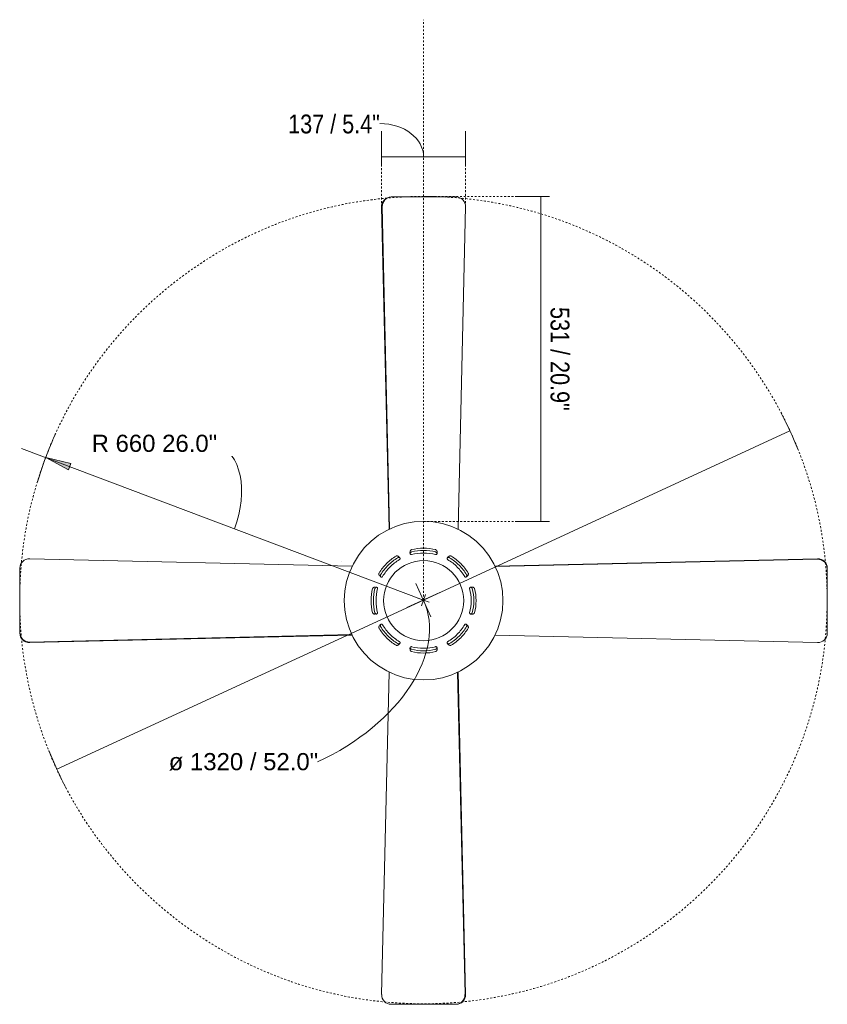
# Model space of a CAD drawing. Header units: millimetres. Extents: x 5694 to 11342, y -2899 to 7544.
# Tile 4 of 4: x 10021 to 11342, y 5934 to 7544. Entities that reach past the tile are written whole.
import ezdxf

# ---------------------------------------------------------------- set-up
doc = ezdxf.new("R2010")
doc.units = ezdxf.units.MM
doc.linetypes.add('Dash', pattern=[6, 3, -3])
doc.linetypes.add('Punto', pattern=[4.7625, 0, -4.7625])
for name, color, linetype, lineweight in [('Aparatos eléctricos', 7, 'Continuous', 9), ('Cotas', 7, 'Continuous', 9), ('Cotas-14', 7, 'Continuous', 9), ('Lighthing Fixture Detail Wide Black', 7, 'Continuous', 20)]:
    doc.layers.add(name, color=color, linetype=linetype, lineweight=lineweight)
doc.layers.add('Lighthing Fixture Dim Grey Dash', color=7, linetype='Dash', lineweight=9, true_color=0xd2d2d2)
doc.layers.add('Ligthing Fixture ADD', color=7, linetype='Punto', lineweight=9, true_color=0xffffff)
doc.styles.add('Arial', font='arial.ttf', dxfattribs={"height": 28})
doc.styles.add('Arial Narrow', font='ARIALN.TTF', dxfattribs={"height": 30.8})
doc.dimstyles.new('Diameter_-_3mm_Arial', dxfattribs={"dimscale": 304.8, "dimtxt": 28.567263, "dimasz": 0, "dimexe": 0.110236, "dimexo": 0, "dimgap": 0.068898, "dimtad": 3, "dimjust": 3, "dimtih": 1, "dimtoh": 1, "dimdec": 0, "dimzin": 0, "dimdsep": 46, "dimtxsty": 'Arial', "dimblk1": 'NONE', "dimblk2": 'NONE', "dimsah": 1, "dimcen": 0.09, "dimadec": 0, "dimazin": 0, "dimtfac": 1, "dimtdec": 4, "dimtix": 1, "dimtmove": 0, "dimatfit": 2, "dimfxl": 1, "dimtvp": 1, "dimtolj": 1, "dimtzin": 0, "dimarcsym": 2})
doc.dimstyles.new('FARO_-_2_2mm_Arial_Narrow_mm_Inch_Right', dxfattribs={"dimscale": 304.8, "dimtxt": 31.521674, "dimasz": 0, "dimexe": 0.137795, "dimexo": 0.0625, "dimgap": 0.022966, "dimtad": 1, "dimdec": 0, "dimzin": 0, "dimdsep": 46, "dimtxsty": 'Arial Narrow', "dimblk1": 'NONE', "dimblk2": 'NONE', "dimsah": 1, "dimcen": 0.09, "dimadec": 0, "dimazin": 0, "dimtfac": 1, "dimtdec": 4, "dimtix": 1, "dimtmove": 0, "dimatfit": 3, "dimfxl": 0.045932, "dimfxlon": 1, "dimtvp": 1, "dimtolj": 1, "dimtzin": 0, "dimarcsym": 2})
doc.dimstyles.new('FARO_-_2_2mm_Arial_Narrow_mm_Inch_Right_1', dxfattribs={"dimscale": 304.8, "dimtxt": 31.521674, "dimasz": 0, "dimexe": 0.137795, "dimexo": 0.0625, "dimgap": 0.022966, "dimtad": 1, "dimdec": 0, "dimzin": 0, "dimdsep": 46, "dimtxsty": 'Arial Narrow', "dimblk1": 'NONE', "dimblk2": 'NONE', "dimsah": 1, "dimcen": 0.09, "dimadec": 0, "dimazin": 0, "dimtfac": 1, "dimtdec": 4, "dimtix": 1, "dimtmove": 1, "dimatfit": 3, "dimfxl": 0.045932, "dimfxlon": 1, "dimtvp": 1, "dimtolj": 1, "dimtzin": 0, "dimarcsym": 2})
doc.dimstyles.new('Radial_-_3mm_Arial', dxfattribs={"dimscale": 304.8, "dimtxt": 28.567263, "dimasz": 0.137795, "dimexe": 0.137795, "dimexo": 0, "dimgap": 0.080381, "dimtad": 3, "dimjust": 3, "dimtih": 1, "dimtoh": 1, "dimdec": 0, "dimzin": 0, "dimdsep": 46, "dimtxsty": 'Arial', "dimsah": 1, "dimcen": 0.09, "dimdle": 0.137795, "dimadec": 0, "dimazin": 0, "dimtfac": 1, "dimtdec": 4, "dimtix": 1, "dimtmove": 0, "dimatfit": 2, "dimfxl": 1, "dimtvp": 1, "dimtfill": 1, "dimtolj": 1, "dimtzin": 0, "dimarcsym": 2})

# ---------------------------------------------------------------- blocks, each defined once
blk = doc.blocks.new('33292 - 33292 MALLORCA Matt nickel ceiling fan-543818-Planta_PDF')
at = {"layer": 'Aparatos eléctricos'}
for p, q in [((-56.3, 116.9), (-68.6, 644)), ((-53.2, 660), (52.3, 660)), ((52.3, 660), (52.8, 660)), ((52.8, 660), (53.2, 660)), ((67.7, 644), (55.6, 117.1)), ((56.1, 116.9), (68.2, 644)), ((68.2, 644), (56.1, 116.9)), ((56.5, 116.7), (68.6, 644)), ((-116.7, 56.5), (-644, 68.6)), ((-116.9, 56.1), (-644, 68.2)), ((-644, 68.2), (-116.9, 56.1)), ((-644, 67.7), (-117.2, 55.6)), ((116.8, 56.3), (644, 68.6)), ((-660, 52.8), (-660, 53.2)), ((-660, 52.3), (-660, 52.8)), ((-660, -53.2), (-660, 52.3)), ((660, 53.2), (660, -52.3)), ((-116.8, -56.3), (-644, -68.6)), ((116.7, -56.5), (644, -68.6)), ((116.9, -56.1), (644, -68.2)), ((644, -68.2), (116.9, -56.1)), ((644, -67.7), (117.2, -55.6)), ((660, -52.3), (660, -52.8)), ((660, -52.8), (660, -53.2)), ((-56.5, -116.7), (-68.6, -644)), ((-56.1, -116.9), (-68.2, -644)), ((-68.2, -644), (-56.1, -116.9)), ((-67.7, -644), (-55.6, -117.1)), ((56.3, -116.9), (68.6, -644)), ((-52.8, -660), (-53.2, -660)), ((-52.3, -660), (-52.8, -660)), ((53.2, -660), (-52.3, -660))]:
    blk.add_line(p, q, dxfattribs=at)
at = {"layer": 'Aparatos eléctricos', "flags": 128}
for points in [[(0, -129.7), (-15.6, -128.8), (-31, -126), (-46, -121.3), (-60.3, -114.9), (-73.7, -106.8), (-86, -97.1), (-97.1, -86.1), (-106.7, -73.7), (-114.9, -60.3), (-121.3, -46.1), (-126, -31.1), (-128.8, -15.7), (-129.7, -0.1), (-128.8, 15.6), (-126, 31), (-121.3, 45.9), (-114.9, 60.2), (-106.8, 73.6), (-97.2, 85.9), (-86.1, 97), (-73.8, 106.7), (-60.4, 114.8), (-46.1, 121.3), (-31.2, 125.9), (-15.8, 128.8), (-0.2, 129.7), (0, 129.7)], [(0, 129.7), (15.6, 128.8), (31, 126), (46, 121.3), (60.3, 114.9), (73.7, 106.8), (86, 97.1), (97.1, 86.1), (106.7, 73.7), (114.9, 60.3), (121.3, 46.1), (126, 31.1), (128.8, 15.7), (129.7, 0.1), (128.8, -15.6), (126, -31), (121.3, -45.9), (114.9, -60.2), (106.8, -73.6), (97.2, -85.9), (86.1, -97), (73.8, -106.7), (60.4, -114.8), (46.1, -121.3), (31.2, -125.9), (15.8, -128.8), (0.2, -129.7), (0, -129.7)]]:
    blk.add_lwpolyline(points, dxfattribs=at)
at = {"layer": 'Aparatos eléctricos'}
for radius, start, end in [(85.7, 90, 103.3008), (82, 90, 103.9037), (85.7, 76.6992, 90), (82, 76.0963, 90), (85.7, 121.6992, 135), (82, 121.0963, 135), (77.8, 120.3253, 135), (77.8, 90, 104.6747), (77.8, 75.3253, 90), (77.8, 45, 59.6747), (82, 45, 58.9037), (85.7, 45, 58.3008), (85.7, 135, 148.3008), (82, 135, 148.9037), (77.8, 135, 149.6747), (77.8, 30.3253, 45), (82, 31.0963, 45), (85.7, 31.6992, 45), (85.7, 166.6992, 180), (82, 166.0963, 180), (77.8, 165.3253, 180), (77.8, 0, 14.6747), (82, 0, 13.9037), (85.7, 0, 13.3008), (85.7, 180, 193.3008), (82, 180, 193.9037), (77.8, 180, 194.6747), (77.8, 345.3253, 0), (82, 346.0963, 360), (85.7, 346.6992, 0), (85.7, 211.6992, 225), (82, 211.0963, 225), (77.8, 210.3253, 225), (77.8, 315, 329.6747), (82, 315, 328.9037), (85.7, 315, 328.3008), (85.7, 225, 238.3008), (82, 225, 238.9037), (77.8, 225, 239.6747), (77.8, 300.3253, 315), (82, 301.0963, 315), (85.7, 301.6992, 315), (77.8, 255.3253, 270), (82, 256.0963, 270), (77.8, 270, 284.6747), (82, 270, 283.9037), (85.7, 256.6992, 270), (85.7, 270, 283.3008)]:
    blk.add_arc((0, 0), radius, start, end, dxfattribs=at)
for centre, major_axis, start_param, end_param in [((-53.2, 644.4), (0, 15.6), 0, 1.594528), ((52.3, 644.4), (0, 15.6), 4.689096, 6.283185), ((52.8, 644.4), (0, 15.6), 4.689096, 6.283185), ((52.8, 644.4), (0, 15.6), 4.689096, 6.283185), ((53.2, 644.4), (0, 15.6), 4.689096, 6.283185), ((-644.4, 53.2), (15.6, 0), 1.547504, 3.141593), ((-644.4, 52.8), (15.6, 0), 1.547504, 3.141593), ((-644.4, 52.8), (15.6, 0), 1.547504, 3.141593), ((-644.4, 52.3), (15.6, 0), 1.547504, 3.141593), ((644.4, 53.2), (15.6, 0), 0, 1.594528), ((-644.4, -53.2), (15.6, 0), 3.141593, 4.736121), ((644.4, -52.3), (15.6, 0), 4.689096, 6.283185), ((644.4, -52.8), (15.6, 0), 4.689096, 6.283185), ((644.4, -52.8), (15.6, 0), 4.689096, 6.283185), ((644.4, -53.2), (15.6, 0), 4.689096, 6.283185), ((-53.2, -644.4), (0, 15.6), 1.547504, 3.141593), ((-52.8, -644.4), (0, 15.6), 1.547504, 3.141593), ((-52.8, -644.4), (0, 15.6), 1.547504, 3.141593), ((-52.3, -644.4), (0, 15.6), 1.547504, 3.141593), ((53.2, -644.4), (0, 15.6), 3.141593, 4.736121)]:
    blk.add_ellipse(centre, major_axis=major_axis, ratio=0.984808, start_param=start_param, end_param=end_param, dxfattribs=at)
for points, knots in [([(-19.7, 83.4), (-19.9, 83.3), (-20.2, 83.1), (-20.5, 82.9), (-20.7, 82.8), (-20.8, 82.7), (-20.9, 82.6), (-21.1, 82.4), (-21.2, 82.2), (-21.4, 82), (-21.5, 81.8), (-21.5, 81.7), (-21.6, 81.6), (-21.7, 81.4), (-21.8, 81.2), (-21.9, 80.9), (-22, 80.6), (-22.1, 80.3), (-22.1, 80.1), (-22.2, 79.8), (-22.2, 79.6), (-22.2, 79.5)], [-1, -1, -1, -1, -0.9444444, -0.9166667, -0.9027778, -0.8888889, -0.875, -0.8611111, -0.8333333, -0.8055556, -0.7916667, -0.7777778, -0.7638889, -0.75, -0.7222222, -0.6944444, -0.6666667, -0.6388889, -0.6111111, -0.5833333, -0.5555556, -0.5555556, -0.5555556, -0.5555556]), ([(22.2, 79.5), (22.2, 79.6), (22.2, 79.8), (22.1, 80.1), (22.1, 80.3), (22, 80.6), (21.9, 80.9), (21.8, 81.2), (21.7, 81.4), (21.6, 81.6), (21.5, 81.7), (21.5, 81.8), (21.4, 82), (21.2, 82.2), (21.1, 82.4), (20.9, 82.6), (20.8, 82.7), (20.7, 82.8), (20.5, 82.9), (20.2, 83.1), (19.9, 83.3), (19.7, 83.4)], [-0.4444444, -0.4444444, -0.4444444, -0.4444444, -0.4166667, -0.3888889, -0.3611111, -0.3333333, -0.3055556, -0.2777778, -0.25, -0.2361111, -0.2222222, -0.2083333, -0.1944444, -0.1666667, -0.1388889, -0.125, -0.1111111, -0.0972222, -0.0833333, -0.0555556, 0, 0, 0, 0]), ([(-40.5, 71.9), (-40.6, 72), (-40.7, 72.1), (-41, 72.3), (-41.2, 72.4), (-41.5, 72.6), (-41.7, 72.7), (-42, 72.8), (-42.2, 72.9), (-42.4, 73), (-42.6, 73), (-42.7, 73), (-42.9, 73.1), (-43.1, 73.1), (-43.4, 73.2), (-43.6, 73.2), (-43.8, 73.2), (-43.9, 73.2), (-44.1, 73.2), (-44.5, 73.1), (-44.8, 73), (-45, 72.9)], [-0.4444444, -0.4444444, -0.4444444, -0.4444444, -0.4166667, -0.3888889, -0.3611111, -0.3333333, -0.3055556, -0.2777778, -0.25, -0.2361111, -0.2222222, -0.2083333, -0.1944444, -0.1666667, -0.1388889, -0.125, -0.1111111, -0.0972222, -0.0833333, -0.0555556, 0, 0, 0, 0]), ([(-38.8, 69.9), (-38.9, 69.9), (-39.1, 70), (-39.3, 70.1), (-39.6, 70.2), (-39.7, 70.3), (-39.9, 70.3), (-40, 70.4), (-40.2, 70.4), (-40.5, 70.5), (-40.7, 70.5), (-40.9, 70.5), (-41.1, 70.5), (-41.3, 70.5), (-41.5, 70.5), (-41.8, 70.4), (-42.1, 70.3), (-42.4, 70.2)], [0.6666667, 0.6666667, 0.6666667, 0.6666667, 0.6944444, 0.7222222, 0.75, 0.7638889, 0.7777778, 0.7916667, 0.8055556, 0.8333333, 0.8611111, 0.875, 0.8888889, 0.9027778, 0.9166667, 0.9444444, 1, 1, 1, 1]), ([(-39.3, 67.1), (-39.2, 67.2), (-39, 67.4), (-38.8, 67.6), (-38.6, 67.9), (-38.5, 68.1), (-38.5, 68.3), (-38.4, 68.5), (-38.4, 68.7), (-38.5, 69), (-38.5, 69.1), (-38.5, 69.3), (-38.6, 69.4), (-38.6, 69.6), (-38.7, 69.8), (-38.8, 70), (-38.9, 70.2), (-39, 70.3), (-39.1, 70.4), (-39.2, 70.6), (-39.3, 70.8), (-39.5, 71), (-39.7, 71.2), (-39.8, 71.3), (-39.9, 71.4)], [-1, -1, -1, -1, -0.9722222, -0.9444444, -0.9166667, -0.8958333, -0.875, -0.8611111, -0.8333333, -0.8055556, -0.7916667, -0.7777778, -0.7638889, -0.75, -0.7222222, -0.6944444, -0.6805556, -0.6666667, -0.6527778, -0.6388889, -0.6111111, -0.5833333, -0.5555556, -0.5277778, -0.5277778, -0.5277778, -0.5277778]), ([(-22.3, 78.7), (-22.3, 78.6), (-22.3, 78.4), (-22.3, 78.1), (-22.2, 77.8), (-22.2, 77.6), (-22.2, 77.4), (-22.1, 77.3), (-22.1, 77.1), (-22, 77), (-22, 76.7), (-21.9, 76.5), (-21.8, 76.4), (-21.7, 76.2), (-21.7, 76.1), (-21.5, 76), (-21.4, 75.8), (-21.2, 75.6), (-21.1, 75.5), (-20.9, 75.4), (-20.7, 75.3), (-20.4, 75.2), (-20.1, 75.2), (-19.8, 75.2), (-19.7, 75.3)], [-0.4722222, -0.4722222, -0.4722222, -0.4722222, -0.4444444, -0.4166667, -0.3888889, -0.3611111, -0.3472222, -0.3333333, -0.3194444, -0.3055556, -0.2777778, -0.25, -0.2361111, -0.2222222, -0.2083333, -0.1944444, -0.1666667, -0.1388889, -0.125, -0.1041667, -0.0833333, -0.0555556, -0.0277778, 0, 0, 0, 0]), ([(-19.7, 79.6), (-19.9, 79.5), (-20.2, 79.4), (-20.5, 79.2), (-20.7, 79), (-20.8, 78.9), (-20.9, 78.8), (-21.1, 78.7), (-21.2, 78.5), (-21.4, 78.2), (-21.5, 78.1), (-21.5, 77.9), (-21.6, 77.8), (-21.7, 77.6), (-21.8, 77.4), (-21.9, 77.1), (-22, 76.9), (-22, 76.9)], [0, 0, 0, 0, 0.0555556, 0.0833333, 0.0972222, 0.1111111, 0.125, 0.1388889, 0.1666667, 0.1944444, 0.2083333, 0.2222222, 0.2361111, 0.25, 0.2777778, 0.3055556, 0.3333333, 0.3333333, 0.3333333, 0.3333333]), ([(22, 76.9), (22, 76.9), (21.9, 77.1), (21.8, 77.4), (21.7, 77.6), (21.6, 77.8), (21.5, 77.9), (21.5, 78.1), (21.4, 78.2), (21.2, 78.5), (21.1, 78.7), (20.9, 78.8), (20.8, 78.9), (20.7, 79), (20.5, 79.2), (20.2, 79.4), (19.9, 79.5), (19.7, 79.6)], [0.6666667, 0.6666667, 0.6666667, 0.6666667, 0.6944444, 0.7222222, 0.75, 0.7638889, 0.7777778, 0.7916667, 0.8055556, 0.8333333, 0.8611111, 0.875, 0.8888889, 0.9027778, 0.9166667, 0.9444444, 1, 1, 1, 1]), ([(19.7, 75.3), (19.8, 75.2), (20.1, 75.2), (20.4, 75.2), (20.7, 75.3), (20.9, 75.4), (21.1, 75.5), (21.2, 75.6), (21.4, 75.8), (21.5, 76), (21.7, 76.1), (21.7, 76.2), (21.8, 76.4), (21.9, 76.5), (22, 76.7), (22, 77), (22.1, 77.1), (22.1, 77.3), (22.2, 77.4), (22.2, 77.6), (22.2, 77.8), (22.3, 78.1), (22.3, 78.4), (22.3, 78.6), (22.3, 78.7)], [-1, -1, -1, -1, -0.9722222, -0.9444444, -0.9166667, -0.8958333, -0.875, -0.8611111, -0.8333333, -0.8055556, -0.7916667, -0.7777778, -0.7638889, -0.75, -0.7222222, -0.6944444, -0.6805556, -0.6666667, -0.6527778, -0.6388889, -0.6111111, -0.5833333, -0.5555556, -0.5277778, -0.5277778, -0.5277778, -0.5277778]), ([(39.9, 71.4), (39.8, 71.3), (39.7, 71.2), (39.5, 71), (39.3, 70.8), (39.2, 70.6), (39.1, 70.4), (39, 70.3), (38.9, 70.2), (38.8, 70), (38.7, 69.8), (38.6, 69.6), (38.6, 69.4), (38.5, 69.3), (38.5, 69.1), (38.5, 69), (38.4, 68.7), (38.4, 68.5), (38.5, 68.3), (38.5, 68.1), (38.6, 67.9), (38.8, 67.6), (39, 67.4), (39.2, 67.2), (39.3, 67.1)], [-0.4722222, -0.4722222, -0.4722222, -0.4722222, -0.4444444, -0.4166667, -0.3888889, -0.3611111, -0.3472222, -0.3333333, -0.3194444, -0.3055556, -0.2777778, -0.25, -0.2361111, -0.2222222, -0.2083333, -0.1944444, -0.1666667, -0.1388889, -0.125, -0.1041667, -0.0833333, -0.0555556, -0.0277778, 0, 0, 0, 0]), ([(42.4, 70.2), (42.1, 70.3), (41.8, 70.4), (41.5, 70.5), (41.3, 70.5), (41.1, 70.5), (40.9, 70.5), (40.7, 70.5), (40.5, 70.5), (40.2, 70.4), (40, 70.4), (39.9, 70.3), (39.7, 70.3), (39.6, 70.2), (39.3, 70.1), (39.1, 70), (38.9, 69.9), (38.8, 69.9)], [0, 0, 0, 0, 0.0555556, 0.0833333, 0.0972222, 0.1111111, 0.125, 0.1388889, 0.1666667, 0.1944444, 0.2083333, 0.2222222, 0.2361111, 0.25, 0.2777778, 0.3055556, 0.3333333, 0.3333333, 0.3333333, 0.3333333]), ([(45, 72.9), (44.8, 73), (44.5, 73.1), (44.1, 73.2), (43.9, 73.2), (43.8, 73.2), (43.6, 73.2), (43.4, 73.2), (43.1, 73.1), (42.9, 73.1), (42.7, 73), (42.6, 73), (42.4, 73), (42.2, 72.9), (42, 72.8), (41.7, 72.7), (41.5, 72.6), (41.2, 72.4), (41, 72.3), (40.7, 72.1), (40.6, 72), (40.5, 71.9)], [-1, -1, -1, -1, -0.9444444, -0.9166667, -0.9027778, -0.8888889, -0.875, -0.8611111, -0.8333333, -0.8055556, -0.7916667, -0.7777778, -0.7638889, -0.75, -0.7222222, -0.6944444, -0.6666667, -0.6388889, -0.6111111, -0.5833333, -0.5555556, -0.5555556, -0.5555556, -0.5555556]), ([(-72.9, 45), (-73, 44.8), (-73.1, 44.5), (-73.2, 44.1), (-73.2, 43.9), (-73.2, 43.8), (-73.2, 43.6), (-73.2, 43.4), (-73.1, 43.1), (-73.1, 42.9), (-73, 42.7), (-73, 42.6), (-73, 42.4), (-72.9, 42.2), (-72.8, 42), (-72.7, 41.7), (-72.6, 41.5), (-72.4, 41.2), (-72.3, 41), (-72.1, 40.7), (-72, 40.6), (-71.9, 40.5)], [-1, -1, -1, -1, -0.9444444, -0.9166667, -0.9027778, -0.8888889, -0.875, -0.8611111, -0.8333333, -0.8055556, -0.7916667, -0.7777778, -0.7638889, -0.75, -0.7222222, -0.6944444, -0.6666667, -0.6388889, -0.6111111, -0.5833333, -0.5555556, -0.5555556, -0.5555556, -0.5555556]), ([(-71.4, 39.9), (-71.3, 39.8), (-71.2, 39.7), (-71, 39.5), (-70.8, 39.3), (-70.6, 39.2), (-70.4, 39.1), (-70.3, 39), (-70.2, 38.9), (-70, 38.8), (-69.8, 38.7), (-69.6, 38.6), (-69.4, 38.6), (-69.3, 38.5), (-69.1, 38.5), (-69, 38.5), (-68.7, 38.4), (-68.5, 38.4), (-68.3, 38.5), (-68.1, 38.5), (-67.9, 38.6), (-67.6, 38.8), (-67.4, 39), (-67.2, 39.2), (-67.1, 39.3)], [-0.4722222, -0.4722222, -0.4722222, -0.4722222, -0.4444444, -0.4166667, -0.3888889, -0.3611111, -0.3472222, -0.3333333, -0.3194444, -0.3055556, -0.2777778, -0.25, -0.2361111, -0.2222222, -0.2083333, -0.1944444, -0.1666667, -0.1388889, -0.125, -0.1041667, -0.0833333, -0.0555556, -0.0277778, 0, 0, 0, 0]), ([(-70.2, 42.4), (-70.3, 42.1), (-70.4, 41.8), (-70.5, 41.5), (-70.5, 41.3), (-70.5, 41.1), (-70.5, 40.9), (-70.5, 40.7), (-70.5, 40.5), (-70.4, 40.2), (-70.4, 40), (-70.3, 39.9), (-70.3, 39.7), (-70.2, 39.6), (-70.1, 39.3), (-70, 39.1), (-69.9, 38.9), (-69.9, 38.8)], [0, 0, 0, 0, 0.0555556, 0.0833333, 0.0972222, 0.1111111, 0.125, 0.1388889, 0.1666667, 0.1944444, 0.2083333, 0.2222222, 0.2361111, 0.25, 0.2777778, 0.3055556, 0.3333333, 0.3333333, 0.3333333, 0.3333333]), ([(67.1, 39.3), (67.2, 39.2), (67.4, 39), (67.6, 38.8), (67.9, 38.6), (68.1, 38.5), (68.3, 38.5), (68.5, 38.4), (68.7, 38.4), (69, 38.5), (69.1, 38.5), (69.3, 38.5), (69.4, 38.6), (69.6, 38.6), (69.8, 38.7), (70, 38.8), (70.2, 38.9), (70.3, 39), (70.4, 39.1), (70.6, 39.2), (70.8, 39.3), (71, 39.5), (71.2, 39.7), (71.3, 39.8), (71.4, 39.9)], [-1, -1, -1, -1, -0.9722222, -0.9444444, -0.9166667, -0.8958333, -0.875, -0.8611111, -0.8333333, -0.8055556, -0.7916667, -0.7777778, -0.7638889, -0.75, -0.7222222, -0.6944444, -0.6805556, -0.6666667, -0.6527778, -0.6388889, -0.6111111, -0.5833333, -0.5555556, -0.5277778, -0.5277778, -0.5277778, -0.5277778]), ([(69.9, 38.8), (69.9, 38.9), (70, 39.1), (70.1, 39.3), (70.2, 39.6), (70.3, 39.7), (70.3, 39.9), (70.4, 40), (70.4, 40.2), (70.5, 40.5), (70.5, 40.7), (70.5, 40.9), (70.5, 41.1), (70.5, 41.3), (70.5, 41.5), (70.4, 41.8), (70.3, 42.1), (70.2, 42.4)], [0.6666667, 0.6666667, 0.6666667, 0.6666667, 0.6944444, 0.7222222, 0.75, 0.7638889, 0.7777778, 0.7916667, 0.8055556, 0.8333333, 0.8611111, 0.875, 0.8888889, 0.9027778, 0.9166667, 0.9444444, 1, 1, 1, 1]), ([(71.9, 40.5), (72, 40.6), (72.1, 40.7), (72.3, 41), (72.4, 41.2), (72.6, 41.5), (72.7, 41.7), (72.8, 42), (72.9, 42.2), (73, 42.4), (73, 42.6), (73, 42.7), (73.1, 42.9), (73.1, 43.1), (73.2, 43.4), (73.2, 43.6), (73.2, 43.8), (73.2, 43.9), (73.2, 44.1), (73.1, 44.5), (73, 44.8), (72.9, 45)], [-0.4444444, -0.4444444, -0.4444444, -0.4444444, -0.4166667, -0.3888889, -0.3611111, -0.3333333, -0.3055556, -0.2777778, -0.25, -0.2361111, -0.2222222, -0.2083333, -0.1944444, -0.1666667, -0.1388889, -0.125, -0.1111111, -0.0972222, -0.0833333, -0.0555556, 0, 0, 0, 0]), ([(-79.5, 22.2), (-79.6, 22.2), (-79.8, 22.2), (-80.1, 22.1), (-80.3, 22.1), (-80.6, 22), (-80.9, 21.9), (-81.2, 21.8), (-81.4, 21.7), (-81.6, 21.6), (-81.7, 21.5), (-81.8, 21.5), (-82, 21.4), (-82.2, 21.2), (-82.4, 21.1), (-82.6, 20.9), (-82.7, 20.8), (-82.8, 20.7), (-82.9, 20.5), (-83.1, 20.2), (-83.3, 19.9), (-83.4, 19.7)], [-0.4444444, -0.4444444, -0.4444444, -0.4444444, -0.4166667, -0.3888889, -0.3611111, -0.3333333, -0.3055556, -0.2777778, -0.25, -0.2361111, -0.2222222, -0.2083333, -0.1944444, -0.1666667, -0.1388889, -0.125, -0.1111111, -0.0972222, -0.0833333, -0.0555556, 0, 0, 0, 0]), ([(-76.9, 22), (-76.9, 22), (-77.1, 21.9), (-77.4, 21.8), (-77.6, 21.7), (-77.8, 21.6), (-77.9, 21.5), (-78.1, 21.5), (-78.2, 21.4), (-78.5, 21.2), (-78.7, 21.1), (-78.8, 20.9), (-78.9, 20.8), (-79, 20.7), (-79.2, 20.5), (-79.4, 20.2), (-79.5, 19.9), (-79.6, 19.7)], [0.6666667, 0.6666667, 0.6666667, 0.6666667, 0.6944444, 0.7222222, 0.75, 0.7638889, 0.7777778, 0.7916667, 0.8055556, 0.8333333, 0.8611111, 0.875, 0.8888889, 0.9027778, 0.9166667, 0.9444444, 1, 1, 1, 1]), ([(-75.3, 19.7), (-75.2, 19.8), (-75.2, 20.1), (-75.2, 20.4), (-75.3, 20.7), (-75.4, 20.9), (-75.5, 21.1), (-75.6, 21.2), (-75.8, 21.4), (-76, 21.5), (-76.1, 21.7), (-76.2, 21.7), (-76.4, 21.8), (-76.5, 21.9), (-76.7, 22), (-77, 22), (-77.1, 22.1), (-77.3, 22.1), (-77.4, 22.2), (-77.6, 22.2), (-77.8, 22.2), (-78.1, 22.3), (-78.4, 22.3), (-78.6, 22.3), (-78.7, 22.3)], [-1, -1, -1, -1, -0.9722222, -0.9444444, -0.9166667, -0.8958333, -0.875, -0.8611111, -0.8333333, -0.8055556, -0.7916667, -0.7777778, -0.7638889, -0.75, -0.7222222, -0.6944444, -0.6805556, -0.6666667, -0.6527778, -0.6388889, -0.6111111, -0.5833333, -0.5555556, -0.5277778, -0.5277778, -0.5277778, -0.5277778]), ([(78.7, 22.3), (78.6, 22.3), (78.4, 22.3), (78.1, 22.3), (77.8, 22.2), (77.6, 22.2), (77.4, 22.2), (77.3, 22.1), (77.1, 22.1), (77, 22), (76.7, 22), (76.5, 21.9), (76.4, 21.8), (76.2, 21.7), (76.1, 21.7), (76, 21.5), (75.8, 21.4), (75.6, 21.2), (75.5, 21.1), (75.4, 20.9), (75.3, 20.7), (75.2, 20.4), (75.2, 20.1), (75.2, 19.8), (75.3, 19.7)], [-0.4722222, -0.4722222, -0.4722222, -0.4722222, -0.4444444, -0.4166667, -0.3888889, -0.3611111, -0.3472222, -0.3333333, -0.3194444, -0.3055556, -0.2777778, -0.25, -0.2361111, -0.2222222, -0.2083333, -0.1944444, -0.1666667, -0.1388889, -0.125, -0.1041667, -0.0833333, -0.0555556, -0.0277778, 0, 0, 0, 0]), ([(79.6, 19.7), (79.5, 19.9), (79.4, 20.2), (79.2, 20.5), (79, 20.7), (78.9, 20.8), (78.8, 20.9), (78.7, 21.1), (78.5, 21.2), (78.2, 21.4), (78.1, 21.5), (77.9, 21.5), (77.8, 21.6), (77.6, 21.7), (77.4, 21.8), (77.1, 21.9), (76.9, 22), (76.9, 22)], [0, 0, 0, 0, 0.0555556, 0.0833333, 0.0972222, 0.1111111, 0.125, 0.1388889, 0.1666667, 0.1944444, 0.2083333, 0.2222222, 0.2361111, 0.25, 0.2777778, 0.3055556, 0.3333333, 0.3333333, 0.3333333, 0.3333333]), ([(83.4, 19.7), (83.3, 19.9), (83.1, 20.2), (82.9, 20.5), (82.8, 20.7), (82.7, 20.8), (82.6, 20.9), (82.4, 21.1), (82.2, 21.2), (82, 21.4), (81.8, 21.5), (81.7, 21.5), (81.6, 21.6), (81.4, 21.7), (81.2, 21.8), (80.9, 21.9), (80.6, 22), (80.3, 22.1), (80.1, 22.1), (79.8, 22.2), (79.6, 22.2), (79.5, 22.2)], [-1, -1, -1, -1, -0.9444444, -0.9166667, -0.9027778, -0.8888889, -0.875, -0.8611111, -0.8333333, -0.8055556, -0.7916667, -0.7777778, -0.7638889, -0.75, -0.7222222, -0.6944444, -0.6666667, -0.6388889, -0.6111111, -0.5833333, -0.5555556, -0.5555556, -0.5555556, -0.5555556]), ([(-83.4, -19.7), (-83.3, -19.9), (-83.1, -20.2), (-82.9, -20.5), (-82.8, -20.7), (-82.7, -20.8), (-82.6, -20.9), (-82.4, -21.1), (-82.2, -21.2), (-82, -21.4), (-81.8, -21.5), (-81.7, -21.5), (-81.6, -21.6), (-81.4, -21.7), (-81.2, -21.8), (-80.9, -21.9), (-80.6, -22), (-80.3, -22.1), (-80.1, -22.1), (-79.8, -22.2), (-79.6, -22.2), (-79.5, -22.2)], [-1, -1, -1, -1, -0.9444444, -0.9166667, -0.9027778, -0.8888889, -0.875, -0.8611111, -0.8333333, -0.8055556, -0.7916667, -0.7777778, -0.7638889, -0.75, -0.7222222, -0.6944444, -0.6666667, -0.6388889, -0.6111111, -0.5833333, -0.5555556, -0.5555556, -0.5555556, -0.5555556]), ([(-79.6, -19.7), (-79.5, -19.9), (-79.4, -20.2), (-79.2, -20.5), (-79, -20.7), (-78.9, -20.8), (-78.8, -20.9), (-78.7, -21.1), (-78.5, -21.2), (-78.2, -21.4), (-78.1, -21.5), (-77.9, -21.5), (-77.8, -21.6), (-77.6, -21.7), (-77.4, -21.8), (-77.1, -21.9), (-76.9, -22), (-76.9, -22)], [0, 0, 0, 0, 0.0555556, 0.0833333, 0.0972222, 0.1111111, 0.125, 0.1388889, 0.1666667, 0.1944444, 0.2083333, 0.2222222, 0.2361111, 0.25, 0.2777778, 0.3055556, 0.3333333, 0.3333333, 0.3333333, 0.3333333]), ([(-78.7, -22.3), (-78.6, -22.3), (-78.4, -22.3), (-78.1, -22.3), (-77.8, -22.2), (-77.6, -22.2), (-77.4, -22.2), (-77.3, -22.1), (-77.1, -22.1), (-77, -22), (-76.7, -22), (-76.5, -21.9), (-76.4, -21.8), (-76.2, -21.7), (-76.1, -21.7), (-76, -21.5), (-75.8, -21.4), (-75.6, -21.2), (-75.5, -21.1), (-75.4, -20.9), (-75.3, -20.7), (-75.2, -20.4), (-75.2, -20.1), (-75.2, -19.8), (-75.3, -19.7)], [-0.4722222, -0.4722222, -0.4722222, -0.4722222, -0.4444444, -0.4166667, -0.3888889, -0.3611111, -0.3472222, -0.3333333, -0.3194444, -0.3055556, -0.2777778, -0.25, -0.2361111, -0.2222222, -0.2083333, -0.1944444, -0.1666667, -0.1388889, -0.125, -0.1041667, -0.0833333, -0.0555556, -0.0277778, 0, 0, 0, 0]), ([(75.3, -19.7), (75.2, -19.8), (75.2, -20.1), (75.2, -20.4), (75.3, -20.7), (75.4, -20.9), (75.5, -21.1), (75.6, -21.2), (75.8, -21.4), (76, -21.5), (76.1, -21.7), (76.2, -21.7), (76.4, -21.8), (76.5, -21.9), (76.7, -22), (77, -22), (77.1, -22.1), (77.3, -22.1), (77.4, -22.2), (77.6, -22.2), (77.8, -22.2), (78.1, -22.3), (78.4, -22.3), (78.6, -22.3), (78.7, -22.3)], [-1, -1, -1, -1, -0.9722222, -0.9444444, -0.9166667, -0.8888889, -0.875, -0.8611111, -0.8333333, -0.8055556, -0.7916667, -0.7777778, -0.7638889, -0.75, -0.7222222, -0.6944444, -0.6805556, -0.6666667, -0.6527778, -0.6388889, -0.6111111, -0.5833333, -0.5555556, -0.5277778, -0.5277778, -0.5277778, -0.5277778]), ([(76.9, -22), (76.9, -22), (77.1, -21.9), (77.4, -21.8), (77.6, -21.7), (77.8, -21.6), (77.9, -21.5), (78.1, -21.5), (78.2, -21.4), (78.5, -21.2), (78.7, -21.1), (78.8, -20.9), (78.9, -20.8), (79, -20.7), (79.2, -20.5), (79.4, -20.2), (79.5, -19.9), (79.6, -19.7)], [0.6666667, 0.6666667, 0.6666667, 0.6666667, 0.6944444, 0.7222222, 0.75, 0.7638889, 0.7777778, 0.7916667, 0.8055556, 0.8333333, 0.8611111, 0.875, 0.8888889, 0.9027778, 0.9166667, 0.9444444, 1, 1, 1, 1]), ([(79.5, -22.2), (79.6, -22.2), (79.8, -22.2), (80.1, -22.1), (80.3, -22.1), (80.6, -22), (80.9, -21.9), (81.2, -21.8), (81.4, -21.7), (81.6, -21.6), (81.7, -21.5), (81.8, -21.5), (82, -21.4), (82.2, -21.2), (82.4, -21.1), (82.6, -20.9), (82.7, -20.8), (82.8, -20.7), (82.9, -20.5), (83.1, -20.2), (83.3, -19.9), (83.4, -19.7)], [-0.4444444, -0.4444444, -0.4444444, -0.4444444, -0.4166667, -0.3888889, -0.3611111, -0.3333333, -0.3055556, -0.2777778, -0.25, -0.2361111, -0.2222222, -0.2083333, -0.1944444, -0.1666667, -0.1388889, -0.125, -0.1111111, -0.0972222, -0.0833333, -0.0555556, 0, 0, 0, 0]), ([(-71.9, -40.5), (-72, -40.6), (-72.1, -40.7), (-72.3, -41), (-72.4, -41.2), (-72.6, -41.5), (-72.7, -41.7), (-72.8, -42), (-72.9, -42.2), (-73, -42.4), (-73, -42.6), (-73, -42.7), (-73.1, -42.9), (-73.1, -43.1), (-73.2, -43.4), (-73.2, -43.6), (-73.2, -43.8), (-73.2, -43.9), (-73.2, -44.1), (-73.1, -44.5), (-73, -44.8), (-72.9, -45)], [-0.4444444, -0.4444444, -0.4444444, -0.4444444, -0.4166667, -0.3888889, -0.3611111, -0.3333333, -0.3055556, -0.2777778, -0.25, -0.2361111, -0.2222222, -0.2083333, -0.1944444, -0.1666667, -0.1388889, -0.125, -0.1111111, -0.0972222, -0.0833333, -0.0555556, 0, 0, 0, 0]), ([(-67.1, -39.3), (-67.2, -39.2), (-67.4, -39), (-67.6, -38.8), (-67.9, -38.6), (-68.1, -38.5), (-68.3, -38.5), (-68.5, -38.4), (-68.7, -38.4), (-69, -38.5), (-69.1, -38.5), (-69.3, -38.5), (-69.4, -38.6), (-69.6, -38.6), (-69.8, -38.7), (-70, -38.8), (-70.2, -38.9), (-70.3, -39), (-70.4, -39.1), (-70.6, -39.2), (-70.8, -39.3), (-71, -39.5), (-71.2, -39.7), (-71.3, -39.8), (-71.4, -39.9)], [-1, -1, -1, -1, -0.9722222, -0.9444444, -0.9166667, -0.8888889, -0.875, -0.8611111, -0.8333333, -0.8055556, -0.7916667, -0.7777778, -0.7638889, -0.75, -0.7222222, -0.6944444, -0.6805556, -0.6666667, -0.6527778, -0.6388889, -0.6111111, -0.5833333, -0.5555556, -0.5277778, -0.5277778, -0.5277778, -0.5277778]), ([(-69.9, -38.8), (-69.9, -38.9), (-70, -39.1), (-70.1, -39.3), (-70.2, -39.6), (-70.3, -39.7), (-70.3, -39.9), (-70.4, -40), (-70.4, -40.2), (-70.5, -40.5), (-70.5, -40.7), (-70.5, -40.9), (-70.5, -41.1), (-70.5, -41.3), (-70.5, -41.5), (-70.4, -41.8), (-70.3, -42.1), (-70.2, -42.4)], [0.6666667, 0.6666667, 0.6666667, 0.6666667, 0.6944444, 0.7222222, 0.75, 0.7638889, 0.7777778, 0.7916667, 0.8055556, 0.8333333, 0.8611111, 0.875, 0.8888889, 0.9027778, 0.9166667, 0.9444444, 1, 1, 1, 1]), ([(71.4, -39.9), (71.3, -39.8), (71.2, -39.7), (71, -39.5), (70.8, -39.3), (70.6, -39.2), (70.4, -39.1), (70.3, -39), (70.2, -38.9), (70, -38.8), (69.8, -38.7), (69.6, -38.6), (69.4, -38.6), (69.3, -38.5), (69.1, -38.5), (69, -38.5), (68.7, -38.4), (68.5, -38.4), (68.3, -38.5), (68.1, -38.5), (67.9, -38.6), (67.6, -38.8), (67.4, -39), (67.2, -39.2), (67.1, -39.3)], [-0.4722222, -0.4722222, -0.4722222, -0.4722222, -0.4444444, -0.4166667, -0.3888889, -0.3611111, -0.3472222, -0.3333333, -0.3194444, -0.3055556, -0.2777778, -0.25, -0.2361111, -0.2222222, -0.2083333, -0.1944444, -0.1666667, -0.1388889, -0.125, -0.1041667, -0.0833333, -0.0555556, -0.0277778, 0, 0, 0, 0]), ([(70.2, -42.4), (70.3, -42.1), (70.4, -41.8), (70.5, -41.5), (70.5, -41.3), (70.5, -41.1), (70.5, -40.9), (70.5, -40.7), (70.5, -40.5), (70.4, -40.2), (70.4, -40), (70.3, -39.9), (70.3, -39.7), (70.2, -39.6), (70.1, -39.3), (70, -39.1), (69.9, -38.9), (69.9, -38.8)], [0, 0, 0, 0, 0.0555556, 0.0833333, 0.0972222, 0.1111111, 0.125, 0.1388889, 0.1666667, 0.1944444, 0.2083333, 0.2222222, 0.2361111, 0.25, 0.2777778, 0.3055556, 0.3333333, 0.3333333, 0.3333333, 0.3333333]), ([(72.9, -45), (73, -44.8), (73.1, -44.5), (73.2, -44.1), (73.2, -43.9), (73.2, -43.8), (73.2, -43.6), (73.2, -43.4), (73.1, -43.1), (73.1, -42.9), (73, -42.7), (73, -42.6), (73, -42.4), (72.9, -42.2), (72.8, -42), (72.7, -41.7), (72.6, -41.5), (72.4, -41.2), (72.3, -41), (72.1, -40.7), (72, -40.6), (71.9, -40.5)], [-1, -1, -1, -1, -0.9444444, -0.9166667, -0.9027778, -0.8888889, -0.875, -0.8611111, -0.8333333, -0.8055556, -0.7916667, -0.7777778, -0.7638889, -0.75, -0.7222222, -0.6944444, -0.6666667, -0.6388889, -0.6111111, -0.5833333, -0.5555556, -0.5555556, -0.5555556, -0.5555556]), ([(-45, -72.9), (-44.8, -73), (-44.5, -73.1), (-44.1, -73.2), (-43.9, -73.2), (-43.8, -73.2), (-43.6, -73.2), (-43.4, -73.2), (-43.1, -73.1), (-42.9, -73.1), (-42.7, -73), (-42.6, -73), (-42.4, -73), (-42.2, -72.9), (-42, -72.8), (-41.7, -72.7), (-41.5, -72.6), (-41.2, -72.4), (-41, -72.3), (-40.7, -72.1), (-40.6, -72), (-40.5, -71.9)], [-1, -1, -1, -1, -0.9444444, -0.9166667, -0.9027778, -0.8888889, -0.875, -0.8611111, -0.8333333, -0.8055556, -0.7916667, -0.7777778, -0.7638889, -0.75, -0.7222222, -0.6944444, -0.6666667, -0.6388889, -0.6111111, -0.5833333, -0.5555556, -0.5555556, -0.5555556, -0.5555556]), ([(-42.4, -70.2), (-42.1, -70.3), (-41.8, -70.4), (-41.5, -70.5), (-41.3, -70.5), (-41.1, -70.5), (-40.9, -70.5), (-40.7, -70.5), (-40.5, -70.5), (-40.2, -70.4), (-40, -70.4), (-39.9, -70.3), (-39.7, -70.3), (-39.6, -70.2), (-39.3, -70.1), (-39.1, -70), (-38.9, -69.9), (-38.8, -69.9)], [0, 0, 0, 0, 0.0555556, 0.0833333, 0.0972222, 0.1111111, 0.125, 0.1388889, 0.1666667, 0.1944444, 0.2083333, 0.2222222, 0.2361111, 0.25, 0.2777778, 0.3055556, 0.3333333, 0.3333333, 0.3333333, 0.3333333]), ([(-39.9, -71.4), (-39.8, -71.3), (-39.7, -71.2), (-39.5, -71), (-39.3, -70.8), (-39.2, -70.6), (-39.1, -70.4), (-39, -70.3), (-38.9, -70.2), (-38.8, -70), (-38.7, -69.8), (-38.6, -69.6), (-38.6, -69.4), (-38.5, -69.3), (-38.5, -69.1), (-38.5, -69), (-38.4, -68.7), (-38.4, -68.5), (-38.5, -68.3), (-38.5, -68.1), (-38.6, -67.9), (-38.8, -67.6), (-39, -67.4), (-39.2, -67.2), (-39.3, -67.1)], [-0.4722222, -0.4722222, -0.4722222, -0.4722222, -0.4444444, -0.4166667, -0.3888889, -0.3611111, -0.3472222, -0.3333333, -0.3194444, -0.3055556, -0.2777778, -0.25, -0.2361111, -0.2222222, -0.2083333, -0.1944444, -0.1666667, -0.1388889, -0.125, -0.1041667, -0.0833333, -0.0555556, -0.0277778, 0, 0, 0, 0]), ([(-19.7, -75.3), (-19.8, -75.2), (-20.1, -75.2), (-20.4, -75.2), (-20.7, -75.3), (-20.9, -75.4), (-21.1, -75.5), (-21.2, -75.6), (-21.4, -75.8), (-21.5, -76), (-21.7, -76.1), (-21.7, -76.2), (-21.8, -76.4), (-21.9, -76.5), (-22, -76.7), (-22, -77), (-22.1, -77.1), (-22.1, -77.3), (-22.2, -77.4), (-22.2, -77.6), (-22.2, -77.8), (-22.3, -78.1), (-22.3, -78.4), (-22.3, -78.6), (-22.3, -78.7)], [-1, -1, -1, -1, -0.9722222, -0.9444444, -0.9166667, -0.8888889, -0.875, -0.8611111, -0.8333333, -0.8055556, -0.7916667, -0.7777778, -0.7638889, -0.75, -0.7222222, -0.6944444, -0.6805556, -0.6666667, -0.6527778, -0.6388889, -0.6111111, -0.5833333, -0.5555556, -0.5277778, -0.5277778, -0.5277778, -0.5277778]), ([(-22.2, -79.5), (-22.2, -79.6), (-22.2, -79.8), (-22.1, -80.1), (-22.1, -80.3), (-22, -80.6), (-21.9, -80.9), (-21.8, -81.2), (-21.7, -81.4), (-21.6, -81.6), (-21.5, -81.7), (-21.5, -81.8), (-21.4, -82), (-21.2, -82.2), (-21.1, -82.4), (-20.9, -82.6), (-20.8, -82.7), (-20.7, -82.8), (-20.5, -82.9), (-20.2, -83.1), (-19.9, -83.3), (-19.7, -83.4)], [-0.4444444, -0.4444444, -0.4444444, -0.4444444, -0.4166667, -0.3888889, -0.3611111, -0.3333333, -0.3055556, -0.2777778, -0.25, -0.2361111, -0.2222222, -0.2083333, -0.1944444, -0.1666667, -0.1388889, -0.125, -0.1111111, -0.0972222, -0.0833333, -0.0555556, 0, 0, 0, 0]), ([(-22, -76.9), (-22, -76.9), (-21.9, -77.1), (-21.8, -77.4), (-21.7, -77.6), (-21.6, -77.8), (-21.5, -77.9), (-21.5, -78.1), (-21.4, -78.2), (-21.2, -78.5), (-21.1, -78.7), (-20.9, -78.8), (-20.8, -78.9), (-20.7, -79), (-20.5, -79.2), (-20.2, -79.4), (-19.9, -79.5), (-19.7, -79.6)], [0.6666667, 0.6666667, 0.6666667, 0.6666667, 0.6944444, 0.7222222, 0.75, 0.7638889, 0.7777778, 0.7916667, 0.8055556, 0.8333333, 0.8611111, 0.875, 0.8888889, 0.9027778, 0.9166667, 0.9444444, 1, 1, 1, 1]), ([(22.3, -78.7), (22.3, -78.6), (22.3, -78.4), (22.3, -78.1), (22.2, -77.8), (22.2, -77.6), (22.2, -77.4), (22.1, -77.3), (22.1, -77.1), (22, -77), (22, -76.7), (21.9, -76.5), (21.8, -76.4), (21.7, -76.2), (21.7, -76.1), (21.5, -76), (21.4, -75.8), (21.2, -75.6), (21.1, -75.5), (20.9, -75.4), (20.7, -75.3), (20.4, -75.2), (20.1, -75.2), (19.8, -75.2), (19.7, -75.3)], [-0.4722222, -0.4722222, -0.4722222, -0.4722222, -0.4444444, -0.4166667, -0.3888889, -0.3611111, -0.3472222, -0.3333333, -0.3194444, -0.3055556, -0.2777778, -0.25, -0.2361111, -0.2222222, -0.2083333, -0.1944444, -0.1666667, -0.1388889, -0.125, -0.1041667, -0.0833333, -0.0555556, -0.0277778, 0, 0, 0, 0]), ([(19.7, -79.6), (19.9, -79.5), (20.2, -79.4), (20.5, -79.2), (20.7, -79), (20.8, -78.9), (20.9, -78.8), (21.1, -78.7), (21.2, -78.5), (21.4, -78.2), (21.5, -78.1), (21.5, -77.9), (21.6, -77.8), (21.7, -77.6), (21.8, -77.4), (21.9, -77.1), (22, -76.9), (22, -76.9)], [0, 0, 0, 0, 0.0555556, 0.0833333, 0.0972222, 0.1111111, 0.125, 0.1388889, 0.1666667, 0.1944444, 0.2083333, 0.2222222, 0.2361111, 0.25, 0.2777778, 0.3055556, 0.3333333, 0.3333333, 0.3333333, 0.3333333]), ([(19.7, -83.4), (19.9, -83.3), (20.2, -83.1), (20.5, -82.9), (20.7, -82.8), (20.8, -82.7), (20.9, -82.6), (21.1, -82.4), (21.2, -82.2), (21.4, -82), (21.5, -81.8), (21.5, -81.7), (21.6, -81.6), (21.7, -81.4), (21.8, -81.2), (21.9, -80.9), (22, -80.6), (22.1, -80.3), (22.1, -80.1), (22.2, -79.8), (22.2, -79.6), (22.2, -79.5)], [-1, -1, -1, -1, -0.9444444, -0.9166667, -0.9027778, -0.8888889, -0.875, -0.8611111, -0.8333333, -0.8055556, -0.7916667, -0.7777778, -0.7638889, -0.75, -0.7222222, -0.6944444, -0.6666667, -0.6388889, -0.6111111, -0.5833333, -0.5555556, -0.5555556, -0.5555556, -0.5555556]), ([(39.3, -67.1), (39.2, -67.2), (39, -67.4), (38.8, -67.6), (38.6, -67.9), (38.5, -68.1), (38.5, -68.3), (38.4, -68.5), (38.4, -68.7), (38.5, -69), (38.5, -69.1), (38.5, -69.3), (38.6, -69.4), (38.6, -69.6), (38.7, -69.8), (38.8, -70), (38.9, -70.2), (39, -70.3), (39.1, -70.4), (39.2, -70.6), (39.3, -70.8), (39.5, -71), (39.7, -71.2), (39.8, -71.3), (39.9, -71.4)], [-1, -1, -1, -1, -0.9722222, -0.9444444, -0.9166667, -0.8888889, -0.875, -0.8611111, -0.8333333, -0.8055556, -0.7916667, -0.7777778, -0.7638889, -0.75, -0.7222222, -0.6944444, -0.6805556, -0.6666667, -0.6527778, -0.6388889, -0.6111111, -0.5833333, -0.5555556, -0.5277778, -0.5277778, -0.5277778, -0.5277778]), ([(38.8, -69.9), (38.9, -69.9), (39.1, -70), (39.3, -70.1), (39.6, -70.2), (39.7, -70.3), (39.9, -70.3), (40, -70.4), (40.2, -70.4), (40.5, -70.5), (40.7, -70.5), (40.9, -70.5), (41.1, -70.5), (41.3, -70.5), (41.5, -70.5), (41.8, -70.4), (42.1, -70.3), (42.4, -70.2)], [0.6666667, 0.6666667, 0.6666667, 0.6666667, 0.6944444, 0.7222222, 0.75, 0.7638889, 0.7777778, 0.7916667, 0.8055556, 0.8333333, 0.8611111, 0.875, 0.8888889, 0.9027778, 0.9166667, 0.9444444, 1, 1, 1, 1]), ([(40.5, -71.9), (40.6, -72), (40.7, -72.1), (41, -72.3), (41.2, -72.4), (41.5, -72.6), (41.7, -72.7), (42, -72.8), (42.2, -72.9), (42.4, -73), (42.6, -73), (42.7, -73), (42.9, -73.1), (43.1, -73.1), (43.4, -73.2), (43.6, -73.2), (43.8, -73.2), (43.9, -73.2), (44.1, -73.2), (44.5, -73.1), (44.8, -73), (45, -72.9)], [-0.4444444, -0.4444444, -0.4444444, -0.4444444, -0.4166667, -0.3888889, -0.3611111, -0.3333333, -0.3055556, -0.2777778, -0.25, -0.2361111, -0.2222222, -0.2083333, -0.1944444, -0.1666667, -0.1388889, -0.125, -0.1111111, -0.0972222, -0.0833333, -0.0555556, 0, 0, 0, 0])]:
    blk.add_open_spline(points, degree=3, knots=knots, dxfattribs=at)
blk = doc.blocks.new('DIMBLOCK13-Planta_PDF')
at = {"layer": 'Cotas-14', "color": 8, "true_color": 0x787878}
for p, q in [((10681.4, 6595), (11280.6, 6871.5)), ((10678, 6585.7), (10684.8, 6604.2)), ((10681.4, 6595), (10082.1, 6318.4)), ((10672.1, 6598.4), (10690.7, 6591.5))]:
    blk.add_line(p, q, dxfattribs=at)
for start, end in [(21.8554, 27.6891), (201.8554, 207.6891)]:
    blk.add_arc((10681.4, 6595), 660, start, end, dxfattribs=at)
blk.add_ellipse((10438.2, 6482.7), major_axis=(243.2, 112.2), ratio=0.626188, start_param=4.712389, end_param=6.283185, dxfattribs=at)
at = {"layer": 'Cotas-14', "color": 0, "insert": (10265, 6344.9), "char_height": 28, "width": 292.177, "attachment_point": 1, "line_spacing_factor": 0.941778, "style": 'Arial'}
blk.add_mtext('ø 1320 / 52.0"', dxfattribs=at)
blk = doc.blocks.new('_None')
blk = doc.blocks.new('DIMBLOCK14-Planta_PDF')
at = {"layer": 'Cotas-14'}
blk.add_hatch(color=256, dxfattribs=at).paths.add_polyline_path([(10063.9, 6828.1), (10101.3, 6808.1), (10105.2, 6818.4)])
for p, q in [((10681.4, 6595), (10024.6, 6842.9)), ((10063.9, 6828.1), (10101.3, 6808.1)), ((10105.2, 6818.4), (10063.9, 6828.1)), ((10101.3, 6808.1), (10105.2, 6818.4)), ((10669.2, 6622), (10693.6, 6567.9)), ((10654.3, 6582.7), (10708.4, 6607.2))]:
    blk.add_line(p, q, dxfattribs=at)
blk.add_arc((10681.4, 6595), 660, 155.6687, 162.9609, dxfattribs=at)
blk.add_ellipse((10300.9, 6738.6), major_axis=(42.4, 112.4), ratio=0.638261, start_param=4.712389, end_param=6.283185, dxfattribs=at)
at = {"layer": 'Cotas-14', "color": 0, "insert": (10139, 6865.4), "char_height": 28, "width": 245.239, "attachment_point": 1, "line_spacing_factor": 0.941778, "style": 'Arial', "bg_fill": 3, "box_fill_scale": 1.25, "bg_fill_color": 256, "bg_fill_true_color": 13158600, "bg_fill_transparency": 0}
blk.add_mtext('R 660 26.0"', dxfattribs=at)
blk = doc.blocks.new('DIMBLOCK15-Planta_PDF')
at = {"layer": 'Cotas-14', "color": 251, "true_color": 0x5b5b5b}
for p, q in [((10873.3, 7255), (10831.3, 7255)), ((10873.3, 6723.6), (10873.3, 7255)), ((10873.3, 7255), (10887.3, 7255)), ((10873.3, 6723.6), (10831.3, 6723.6)), ((10873.3, 6723.6), (10887.3, 6723.6))]:
    blk.add_line(p, q, dxfattribs=at)
at = {"layer": 'Cotas-14', "color": 0, "insert": (10920.1, 7074.1), "char_height": 30.8, "width": 203.54, "attachment_point": 1, "rotation": 270, "line_spacing_factor": 0.974696, "style": 'Arial Narrow'}
blk.add_mtext('531 / 20.9"', dxfattribs=at)
blk = doc.blocks.new('DIMBLOCK16-Planta_PDF')
at = {"layer": 'Cotas-14', "color": 251, "true_color": 0x5b5b5b}
for p, q in [((10613.1, 7319.6), (10613.1, 7361.6)), ((10750.3, 7319.6), (10750.3, 7361.6)), ((10613.1, 7319.6), (10750.3, 7319.6)), ((10613.1, 7319.6), (10613.1, 7305.6)), ((10750.3, 7319.6), (10750.3, 7305.6))]:
    blk.add_line(p, q, dxfattribs=at)
blk.add_ellipse((10610.4, 7319.6), major_axis=(71.3, 0), ratio=0.76376, start_param=0, end_param=1.570796, dxfattribs=at)
at = {"layer": 'Cotas-14', "color": 0, "insert": (10460.3, 7388.9), "char_height": 30.8, "width": 180.124, "attachment_point": 1, "line_spacing_factor": 0.974696, "style": 'Arial Narrow'}
blk.add_mtext('137 / 5.4"', dxfattribs=at)

msp = doc.modelspace()

# ---------------------------------------------------------------- linework, layer by layer
at = {"layer": 'Lighthing Fixture Detail Wide Black'}
for start, end in [(90, 270), (270, 90)]:
    msp.add_arc((10681.7, 6594.1), 65.5, start, end, dxfattribs=at)
at = {"layer": 'Lighthing Fixture Dim Grey Dash'}
for p, q in [((10681.7, 6595), (10681.7, 7544)), ((10613.1, 7238.1), (10613.1, 7323.1)), ((10750.3, 7238.1), (10750.3, 7323.1)), ((10681.4, 7255), (10876.7, 7255)), ((10681.7, 6723.6), (10876.7, 6723.6))]:
    msp.add_line(p, q, dxfattribs=at)
msp.add_circle((10681.4, 6595), 660, dxfattribs=at)
at = {"layer": 'Ligthing Fixture ADD'}
msp.add_line((10547.6, 6658.6), (10543.6, 6658.6), dxfattribs=at)

# ---------------------------------------------------------------- block references
at = {"layer": 'Aparatos eléctricos', "extrusion": (0, 0, -1), "rotation": 270}
msp.add_blockref('33292 - 33292 MALLORCA Matt nickel ceiling fan-543818-Planta_PDF', (-10681.7, 6594.1), dxfattribs=at)

# ---------------------------------------------------------------- dimensions: what is measured, and where the dimension line sits
at = {"layer": 'Cotas', "color": 251, "true_color": 0x5b5b5b}
dim = msp.add_linear_dim(base=(10750.3, 7319.6), p1=(10613.1, 7305.6), p2=(10750.3, 7305.6), dimstyle='FARO_-_2_2mm_Arial_Narrow_mm_Inch_Right_1', override={"dimpost": '<>', "dimfxl": 137.170779}, dxfattribs=at)
dim.commit()
dim.dimension.update_dxf_attribs({"geometry": 'DIMBLOCK16-Planta_PDF', "text_midpoint": (10550.4, 7368.3), "dimtype": 160})
dim = msp.add_linear_dim(base=(10873.3, 7255), p1=(10887.3, 6723.6), p2=(10887.3, 7255), angle=90, dimstyle='FARO_-_2_2mm_Arial_Narrow_mm_Inch_Right', override={"dimtad": 4, "dimpost": '<>', "dimfxl": 531.330646}, dxfattribs=at)
dim.commit()
dim.dimension.update_dxf_attribs({"geometry": 'DIMBLOCK15-Planta_PDF', "text_midpoint": (10900.2, 6989.3)})
at = {"layer": 'Cotas', "color": 8, "true_color": 0x787878}
dim = msp.add_diameter_dim_2p(p1=(11280.6, 6871.5), p2=(10082.1, 6318.4), dimstyle='Diameter_-_3mm_Arial', override={"dimpost": 'ø<>'}, dxfattribs=at)
dim.commit()
dim.dimension.update_dxf_attribs({"geometry": 'DIMBLOCK13-Planta_PDF', "text_midpoint": (10640.8, 6682.8)})

# ---------------------------------------------------------------- next in the draw order: dimensions: what is measured, and where the dimension line sits
at = {"layer": 'Cotas'}
dim = msp.add_radius_dim(center=(10681.4, 6595), mpoint=(10063.9, 6828.1), dimstyle='Radial_-_3mm_Arial', override={"dimpost": 'R<>'}, dxfattribs=at)
dim.commit()
dim.dimension.update_dxf_attribs({"geometry": 'DIMBLOCK14-Planta_PDF', "text_midpoint": (10422.5, 6784.1)})

doc.saveas('drawing.dxf')
